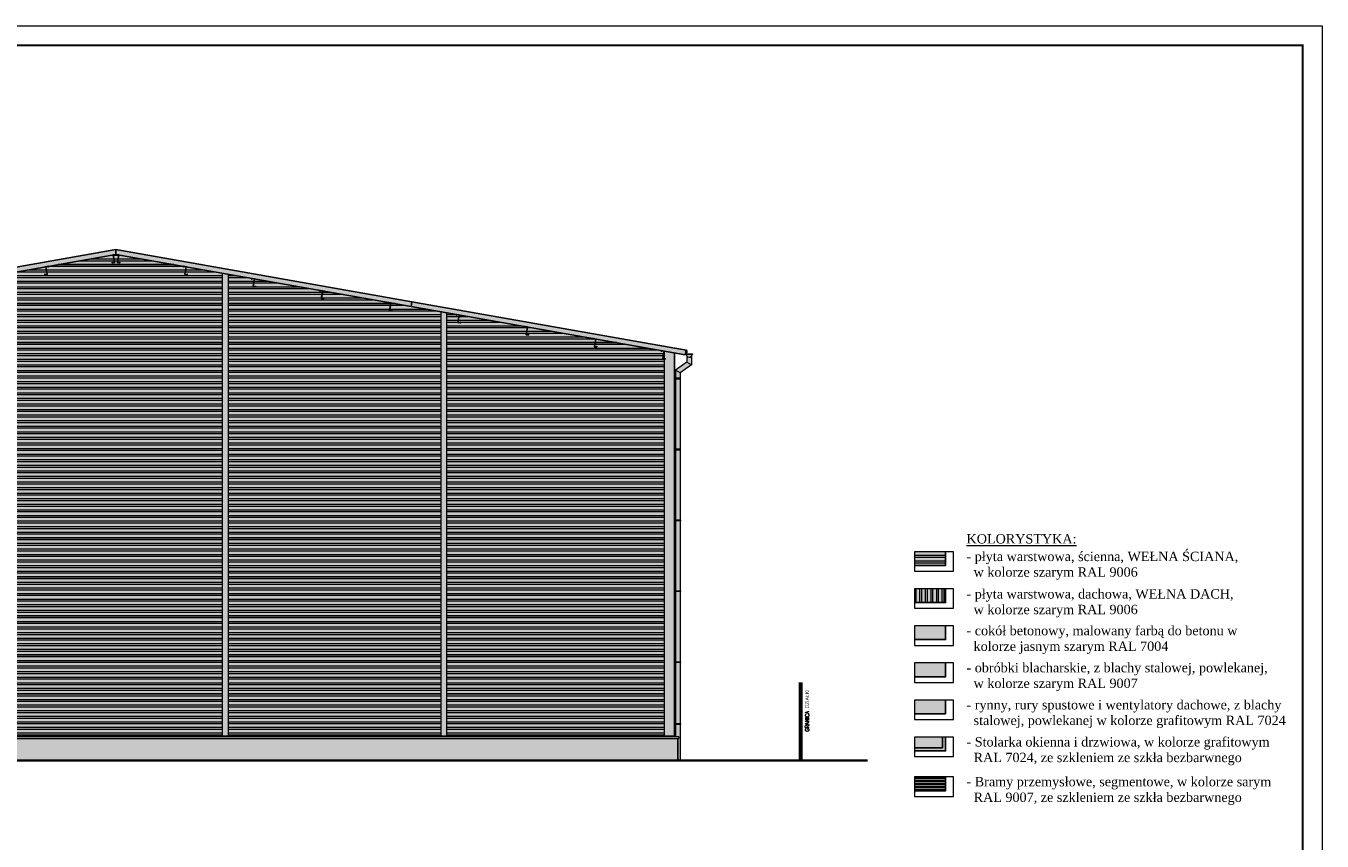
# Model space of a CAD drawing. Header units: millimetres. Extents: x 16720 to 74016, y 25810 to 81213.
# Tile 233 of 256: x 37749 to 41071, y 45948 to 48036. Entities that reach past the tile are written whole.
import ezdxf

# ---------------------------------------------------------------- set-up
doc = ezdxf.new("R2010")
doc.units = ezdxf.units.MM
for name, color, linetype, lineweight in [('_HATCH', 157, 'Continuous', 5), ('_L_GRANICA DZIAŁKI', 10, 'Continuous', 25), ('_OBRÓBKA BLACHARSKA', 182, 'Continuous', 13), ('_OPISY', 110, 'Continuous', 9), ('_RAMKA', 212, 'Continuous', 9), ('_WIDOKOWE', 252, 'Continuous', 9), ('_ZIEMIA', 98, 'Continuous', 35), ('_ŚREDNIE', 90, 'Continuous', 25)]:
    doc.layers.add(name, color=color, linetype=linetype, lineweight=lineweight)
doc.layers.add('HATCH', color=7, linetype='Continuous')
doc.styles.get("Standard").update_dxf_attribs({"font": 'arial.ttf'})

msp = doc.modelspace()

# ---------------------------------------------------------------- hatches: boundary and pattern name
at = {"layer": '_HATCH'}
h = msp.add_hatch(color=253, dxfattribs=at)
h.dxf.hatch_style = 1
h.paths.add_polyline_path([(36520.2, 47193.4), (36548.1, 47198.3), (36573.1, 47202.7), (36574.8, 47203), (36580.9, 47204.1), (36696.7, 47224.5), (36749.8, 47233.8), (36755.9, 47234.9), (36924.8, 47264.7), (36930.9, 47265.8), (37099.9, 47295.6), (37106, 47296.6), (37132.1, 47301.3), (37223.4, 47317.4), (37221.3, 47329.2), (36518.1, 47205.2), (36520, 47194.3)])
h.paths.add_polyline_path([(37692.1, 47400), (37800, 47419), (37806.1, 47420.1), (37831, 47424.5), (37972.8, 47449.5), (37978.9, 47450.6), (37979.6, 47450.7), (37979.6, 47462.9), (37221.3, 47329.2), (37223.4, 47317.4), (37263.8, 47324.5), (37274.9, 47326.4), (37281, 47327.5), (37449.9, 47357.3), (37456, 47358.4), (37625, 47388.2), (37631.1, 47389.2)])
h.paths.add_polyline_path([(38159.3, 47419), (38267.1, 47400), (38328.2, 47389.2), (38334.3, 47388.2), (38503.2, 47358.4), (38509.4, 47357.3), (38678.3, 47327.5), (38684.4, 47326.4), (38695.4, 47324.5), (38735.9, 47317.4), (38737.9, 47329.2), (37979.6, 47462.9), (37979.6, 47450.7), (37980.3, 47450.6), (37986.4, 47449.5), (38128.3, 47424.5), (38153.2, 47420.1)])
h.paths.add_polyline_path([(38827.1, 47301.3), (38853.3, 47296.6), (38859.4, 47295.6), (39028.3, 47265.8), (39034.4, 47264.7), (39203.4, 47234.9), (39209.5, 47233.8), (39262.6, 47224.5), (39378.4, 47204.1), (39384.5, 47203), (39386.1, 47202.7), (39411.1, 47198.3), (39439.1, 47193.4), (39439.2, 47194.3), (39441.1, 47205.2), (38737.9, 47329.2), (38735.9, 47317.4)])
h = msp.add_hatch(dxfattribs=at)
h.set_pattern_fill('ANSI32', color=250, scale=1.5, angle=135)
h.paths.add_polyline_path([(36573.1, 46216.5), (37132.1, 46216.5), (37132.1, 47301.3), (37106, 47296.6), (37099.9, 47295.6), (36930.9, 47265.8), (36924.8, 47264.7), (36755.9, 47234.9), (36749.8, 47233.8), (36580.9, 47204.1), (36574.8, 47203), (36577.7, 47183.4), (36573.1, 47182.6)])
h.paths.add_polyline_path([(37223.4, 47317.4), (37147.1, 47303.9), (37147.1, 46216.5), (37692.1, 46216.5), (37692.1, 47400), (37631.1, 47389.2), (37625, 47388.2), (37456, 47358.4), (37449.9, 47357.3), (37281, 47327.5), (37274.9, 47326.4)])
h.paths.add_polyline_path([(37972.8, 47449.5), (37806.1, 47420.1), (37800, 47419), (37707.1, 47402.6), (37707.1, 46216.5), (38252.1, 46216.5), (38252.1, 47402.6), (38159.3, 47419), (38153.2, 47420.1), (37986.4, 47449.5), (37980.3, 47450.6), (37979.7, 47448.5), (37978.9, 47450.6)])
h.paths.add_polyline_path([(38735.9, 47317.4), (38684.4, 47326.4), (38678.3, 47327.5), (38509.4, 47357.3), (38503.2, 47358.4), (38334.3, 47388.2), (38328.2, 47389.2), (38267.1, 47400), (38267.1, 46216.5), (38812.1, 46216.5), (38812.1, 47303.9)])
h.paths.add_polyline_path([(39386.1, 47182.6), (39381.6, 47183.4), (39384.7, 47202.6), (39378.4, 47204.1), (39209.5, 47233.8), (39203.4, 47234.9), (39034.4, 47264.7), (39028.3, 47265.8), (38859.4, 47295.6), (38853.3, 47296.6), (38827.1, 47301.3), (38827.1, 46216.5), (39386.1, 46216.5)])
h.paths.add_polyline_path([(39386.1, 47202.7), (39384.5, 47203, -0.414214), (39384.7, 47202.6), (39381.4, 47183.6, 0.414214), (39381.6, 47183.4), (39386.1, 47182.6)])
h.paths.add_polyline_path([(36573.1, 47202.7), (36573.1, 47182.6), (36577.7, 47183.4, 0.414214), (36577.9, 47183.6), (36574.5, 47202.6, -0.414214), (36574.8, 47203)])
h = msp.add_hatch(color=253, dxfattribs=at)
h.dxf.hatch_style = 1
h.paths.add_polyline_path([(36573.1, 46216.5), (37132.1, 46216.5), (37132.1, 47301.3), (37106, 47296.6), (37099.9, 47295.6), (36930.9, 47265.8), (36924.8, 47264.7), (36755.9, 47234.9), (36749.8, 47233.8), (36580.9, 47204.1), (36574.8, 47203), (36577.7, 47183.4), (36573.1, 47182.6)])
h.paths.add_polyline_path([(37223.4, 47317.4), (37147.1, 47303.9), (37147.1, 46216.5), (37692.1, 46216.5), (37692.1, 47400), (37631.1, 47389.2), (37625, 47388.2), (37456, 47358.4), (37449.9, 47357.3), (37281, 47327.5), (37274.9, 47326.4)])
h.paths.add_polyline_path([(37972.8, 47449.5), (37806.1, 47420.1), (37800, 47419), (37707.1, 47402.6), (37707.1, 46216.5), (38252.1, 46216.5), (38252.1, 47402.6), (38159.3, 47419), (38153.2, 47420.1), (37986.4, 47449.5), (37980.3, 47450.6), (37979.7, 47448.5), (37978.9, 47450.6)])
h.paths.add_polyline_path([(38735.9, 47317.4), (38684.4, 47326.4), (38678.3, 47327.5), (38509.4, 47357.3), (38503.2, 47358.4), (38334.3, 47388.2), (38328.2, 47389.2), (38267.1, 47400), (38267.1, 46216.5), (38812.1, 46216.5), (38812.1, 47303.9)])
h.paths.add_polyline_path([(39386.1, 47182.6), (39381.6, 47183.4), (39384.7, 47202.6), (39378.4, 47204.1), (39209.5, 47233.8), (39203.4, 47234.9), (39034.4, 47264.7), (39028.3, 47265.8), (38859.4, 47295.6), (38853.3, 47296.6), (38827.1, 47301.3), (38827.1, 46216.5), (39386.1, 46216.5)])
h.paths.add_polyline_path([(39386.1, 47202.7), (39384.5, 47203, -0.414214), (39384.7, 47202.6), (39381.4, 47183.6, 0.414214), (39381.6, 47183.4), (39386.1, 47182.6)])
h.paths.add_polyline_path([(36573.1, 47202.7), (36573.1, 47182.6), (36577.7, 47183.4, 0.414214), (36577.9, 47183.6), (36574.5, 47202.6, -0.414214), (36574.8, 47203)])
h = msp.add_hatch(color=253, dxfattribs=at)
h.dxf.hatch_style = 1
h.paths.add_polyline_path([(40106.2, 46653.7), (40106.2, 46688.9), (40026.6, 46688.9), (40026.6, 46653.7)])
h = msp.add_hatch(dxfattribs=at)
h.set_pattern_fill('ANSI32', color=250, scale=1.5, angle=135)
h.set_pattern_definition([(180, (9520.503, 11856.298), (-2e-15, -14.2875), []), (180, (9515.74, 11861.061), (-2e-15, -14.2875), [])])
h.paths.add_polyline_path([(40106.2, 46653.7), (40106.2, 46688.9), (40026.6, 46688.9), (40026.6, 46653.7)])
h = msp.add_hatch(color=253, dxfattribs=at)
h.dxf.hatch_style = 1
h.paths.add_polyline_path([(40106.2, 46558.7), (40106.2, 46593.9), (40026.6, 46593.9), (40026.6, 46558.7)])
h = msp.add_hatch(dxfattribs=at)
h.set_pattern_fill('ANSI32', color=250, scale=1.5, angle=45)
h.set_pattern_definition([(90, (17423.528, 36846.745), (-14.2875, 9e-16), []), (90, (17428.29, 36851.507), (-14.2875, 9e-16), [])])
h.paths.add_polyline_path([(40106.2, 46558.7), (40106.2, 46593.9), (40026.6, 46593.9), (40026.6, 46558.7)])
at = {"layer": '_HATCH', "true_color": 0xe8e8e8}
h = msp.add_hatch(color=254, dxfattribs=at)
h.dxf.hatch_style = 1
h.paths.add_polyline_path([(40106.2, 46463.7), (40106.2, 46498.9), (40026.6, 46498.9), (40026.6, 46463.7)])
h = msp.add_hatch(color=254, dxfattribs=at)
h.dxf.hatch_style = 1
h.paths.add_polyline_path([(36539.6, 46209.5), (36539.6, 46154.5), (39419.6, 46154.5), (39419.6, 46209.5)])
at = {"layer": '_HATCH', "transparency": 33554559}
h = msp.add_hatch(color=151, dxfattribs=at)
h.dxf.hatch_style = 1
h.paths.add_polyline_path([(40098.2, 46186.7), (40098.2, 46213.9), (40026.6, 46213.9), (40026.6, 46186.7)])
at = {"layer": '_HATCH'}
h = msp.add_hatch(dxfattribs=at)
h.set_pattern_fill('ANSI32', color=250, scale=0.8, angle=135)
h.set_pattern_definition([(180, (42651.194, 51990.263), (-9e-16, -7.62), []), (180, (42648.654, 51992.803), (-9e-16, -7.62), [])])
h.paths.add_polyline_path([(40106.2, 46076.7), (40106.2, 46111.9), (40026.6, 46111.9), (40026.6, 46076.7)])
at = {"layer": 'HATCH'}
h = msp.add_hatch(color=8, dxfattribs=at)
h.dxf.hatch_style = 1
h.paths.add_polyline_path([(36536.6, 46214.5), (36537.8, 46209.5), (36539.6, 46209.5), (39419.6, 46209.5), (39421.5, 46209.5), (39422.6, 46214.5), (39414.1, 46216), (39411.1, 46216.5), (39386.1, 46216.5), (38827.1, 46216.5), (38812.1, 46216.5), (38267.1, 46216.5), (38252.1, 46216.5), (37707.1, 46216.5), (37692.1, 46216.5), (37147.1, 46216.5), (37132.1, 46216.5), (36573.1, 46216.5), (36548.1, 46216.5), (36545.1, 46216)])
h.paths.add_polyline_path([(39386.1, 47182.6), (39386.1, 46216.5), (39411.1, 46216.5), (39411.1, 46247.7), (39411.1, 46406), (39411.1, 46587.7), (39411.1, 46769.4), (39411.1, 46951), (39411.1, 47132.7), (39411.1, 47198.3), (39386.1, 47202.7)])
h.paths.add_polyline_path([(38812.1, 47303.9), (38812.1, 46216.5), (38827.1, 46216.5), (38827.1, 47301.3)])
h.paths.add_polyline_path([(38252.1, 46216.5), (38267.1, 46216.5), (38267.1, 47400), (38252.1, 47402.6)])
h.paths.add_polyline_path([(37692.1, 47400), (37692.1, 46216.5), (37707.1, 46216.5), (37707.1, 47402.6)])
h.paths.add_polyline_path([(37132.1, 46216.5), (37147.1, 46216.5), (37147.1, 47303.9), (37132.1, 47301.3)])
h.paths.add_polyline_path([(36548.1, 47198.3), (36548.1, 47132.7), (36548.1, 46951), (36548.1, 46769.4), (36548.1, 46587.7), (36548.1, 46554.5), (36548.1, 46406), (36548.1, 46247.7), (36548.1, 46216.5), (36573.1, 46216.5), (36573.1, 47182.6), (36573.1, 47202.7)])
h = msp.add_hatch(color=250, dxfattribs=at)
h.dxf.hatch_style = 1
h.paths.add_polyline_path([(39426.1, 46214.5), (39426.1, 46174.5), (39426.1, 46154.5), (39419.6, 46154.5), (39419.6, 46209.5), (39421.5, 46209.5), (39422.6, 46214.5), (39414.1, 46216), (39414.1, 46246.7), (39426.1, 46246.7)])
h.paths.add_polyline_path([(39414.1, 46247.7), (39413.1, 46247.7), (39413.1, 46248.7), (39414.1, 46248.7)])
h.paths.add_polyline_path([(39414.1, 46246.7), (39413.1, 46246.7), (39413.1, 46247.7), (39414.1, 46247.7)])
h.paths.add_polyline_path([(39426.1, 46246.7), (39414.1, 46246.7), (39414.1, 46247.7), (39414.1, 46248.7), (39426.1, 46248.7)])
h.paths.add_polyline_path([(39426.1, 46248.7), (39427.1, 46248.7), (39427.1, 46246.7), (39426.1, 46246.7)])
h.paths.add_polyline_path([(39426.1, 46248.7), (39414.1, 46248.7), (39414.1, 46405), (39426.1, 46405)])
h.paths.add_polyline_path([(39414.1, 46406), (39413.1, 46406), (39413.1, 46407), (39414.1, 46407)])
h.paths.add_polyline_path([(39414.1, 46405), (39413.1, 46405), (39413.1, 46406), (39414.1, 46406)])
h.paths.add_polyline_path([(39426.1, 46405), (39414.1, 46405), (39414.1, 46406), (39414.1, 46407), (39426.1, 46407)])
h.paths.add_polyline_path([(39427.1, 46407), (39427.1, 46405), (39426.1, 46405), (39426.1, 46407)])
h.paths.add_polyline_path([(39426.1, 46553.5), (39426.1, 46407), (39414.1, 46407), (39414.1, 46554.2), (39414.1, 46586.7), (39426.1, 46586.7)])
h.paths.add_polyline_path([(39414.1, 46586.7), (39413.1, 46586.7), (39413.1, 46587.7), (39414.1, 46587.7)])
h.paths.add_polyline_path([(39414.1, 46587.7), (39413.1, 46587.7), (39413.1, 46588.7), (39414.1, 46588.7)])
h.paths.add_polyline_path([(39426.1, 46586.7), (39414.1, 46586.7), (39414.1, 46587.7), (39414.1, 46588.7), (39426.1, 46588.7)])
h.paths.add_polyline_path([(39427.1, 46588.7), (39427.1, 46586.7), (39426.1, 46586.7), (39426.1, 46588.7)])
h.paths.add_polyline_path([(39426.1, 46588.7), (39414.1, 46588.7), (39414.1, 46768.4), (39426.1, 46768.4)])
h.paths.add_polyline_path([(39414.1, 46769.4), (39413.1, 46769.4), (39413.1, 46770.4), (39414.1, 46770.4)])
h.paths.add_polyline_path([(39414.1, 46768.4), (39413.1, 46768.4), (39413.1, 46769.4), (39414.1, 46769.4)])
h.paths.add_polyline_path([(39426.1, 46768.4), (39414.1, 46768.4), (39414.1, 46769.4), (39414.1, 46770.4), (39426.1, 46770.4)])
h.paths.add_polyline_path([(39427.1, 46770.4), (39427.1, 46768.4), (39426.1, 46768.4), (39426.1, 46770.4)])
h.paths.add_polyline_path([(39426.1, 46770.4), (39414.1, 46770.4), (39414.1, 46950), (39426.1, 46950)])
h.paths.add_polyline_path([(39414.1, 46951), (39413.1, 46951), (39413.1, 46952), (39414.1, 46952)])
h.paths.add_polyline_path([(39414.1, 46950), (39413.1, 46950), (39413.1, 46951), (39414.1, 46951)])
h.paths.add_polyline_path([(39426.1, 46950), (39414.1, 46950), (39414.1, 46951), (39414.1, 46952), (39426.1, 46952)])
h.paths.add_polyline_path([(39426.1, 46952), (39427.1, 46952), (39427.1, 46950), (39426.1, 46950)])
h.paths.add_polyline_path([(39426.1, 46952), (39414.1, 46952), (39414.1, 47131.7), (39426.1, 47131.7)])
h.paths.add_polyline_path([(39413.1, 47133.7), (39414.1, 47133.7), (39414.1, 47132.7), (39413.1, 47132.7)])
h.paths.add_polyline_path([(39413.1, 47131.7), (39413.1, 47132.7), (39414.1, 47132.7), (39414.1, 47131.7)])
h.paths.add_polyline_path([(39414.1, 47133.7), (39426.1, 47133.7), (39426.1, 47131.7), (39414.1, 47131.7), (39414.1, 47132.7)])
h.paths.add_polyline_path([(39427.1, 47133.7), (39427.1, 47131.7), (39426.1, 47131.7), (39426.1, 47133.7)])
h.paths.add_polyline_path([(39426.1, 47133.7), (39414.1, 47133.7), (39414.1, 47154.4), (39426.1, 47147.4)])
h.paths.add_polyline_path([(39426.1, 47147.4), (39414.1, 47154.4), (39442.6, 47174.4), (39454.6, 47167.4)])
h.paths.add_polyline_path([(39454.6, 47167.4), (39442.6, 47174.4), (39442.6, 47190.5, 0.500754), (39454.6, 47190)])
h.paths.add_polyline_path([(39441.3, 47194.3), (39456.3, 47194.3, -0.159676), (39454.6, 47190, -0.500754), (39442.6, 47190.5, -0.136583)])
h.paths.add_polyline_path([(39441.3, 47194.8), (39441.3, 47195.6), (39456.8, 47195.6, -1.085572), (39456.8, 47194.3), (39456.3, 47194.3), (39441.3, 47194.3, -0.013533)])
h = msp.add_hatch(color=8, dxfattribs=at)
h.dxf.hatch_style = 1
h.paths.add_polyline_path([(40106.2, 46368.7), (40106.2, 46403.9), (40026.6, 46403.9), (40026.6, 46368.7)])
h = msp.add_hatch(color=250, dxfattribs=at)
h.dxf.hatch_style = 1
h.paths.add_polyline_path([(40106.2, 46273.7), (40106.2, 46308.9), (40026.6, 46308.9), (40026.6, 46273.7)])
h = msp.add_hatch(color=250, dxfattribs=at)
h.dxf.hatch_style = 1
h.paths.add_polyline_path([(40106.2, 46178.7), (40106.2, 46213.9), (40098.2, 46213.9), (40098.2, 46186.7), (40026.6, 46186.7), (40026.6, 46178.7)])
h = msp.add_hatch(color=252, dxfattribs=at)
h.dxf.hatch_style = 1
h.paths.add_polyline_path([(40106.2, 46076.7), (40106.2, 46111.9), (40026.6, 46111.9), (40026.6, 46076.7)])

# ---------------------------------------------------------------- linework, layer by layer
at = {"layer": '_L_GRANICA DZIAŁKI', "color": 6, "ltscale": 70, "const_width": 10}
msp.add_lwpolyline([(39734.8, 46354.5), (39734.8, 46154.5)], dxfattribs=at)
at = {"layer": '_OBRÓBKA BLACHARSKA', "color": 0}
for p, q in [((38252.1, 47402.2), (38252.1, 46216.5)), ((38267.1, 47400.4), (38267.1, 46216.5)), ((38812.1, 47303.5), (38812.1, 46216.5)), ((38827.1, 47301.7), (38827.1, 46216.5)), ((39386.1, 46216.5), (39386.1, 47202.7)), ((39442.6, 47190.5), (39442.6, 47174.4)), ((39454.6, 47190), (39454.6, 47167.4)), ((39442.6, 47174.4), (39414.1, 47154.4)), ((39414.1, 47154.4), (39414.1, 46216)), ((39426.1, 47147.4), (39414.1, 47154.4)), ((39454.6, 47167.4), (39426.1, 47147.4)), ((39442.6, 47174.4), (39454.6, 47167.4)), ((39414.1, 47132.7), (39411.1, 47132.7)), ((39426.1, 47147.4), (39426.1, 46154.5)), ((39414.1, 46951), (39411.1, 46951)), ((39414.1, 46769.4), (39411.1, 46769.4)), ((39414.1, 46587.7), (39411.1, 46587.7)), ((39414.1, 46406), (39411.1, 46406)), ((39414.1, 46247.7), (39411.1, 46247.7)), ((39422.6, 46214.5), (36536.6, 46214.5)), ((39421.5, 46209.5), (36537.8, 46209.5)), ((39410.8, 46216.5), (36548.1, 46216.5))]:
    msp.add_line(p, q, dxfattribs=at)
for points in [[(39418, 47209.7), (39441.3, 47205.5), (39441.3, 47194.8, 0.973295), (39456.3, 47194.3)], [(39441.4, 47195.6), (39456.8, 47195.6, -1.085572), (39456.8, 47194.3), (39439.2, 47194.3)]]:
    msp.add_lwpolyline(points, format="xyb", dxfattribs=at)
for points in [[(39422.2, 47209.3), (39442.1, 47205.7), (39444, 47199.2), (39442.1, 47200.5)], [(39411.1, 46216.5), (39422.6, 46214.5), (39421.5, 46209.5)]]:
    msp.add_lwpolyline(points, dxfattribs=at)
for points in [[(39427.1, 47133.7), (39413.1, 47133.7), (39413.1, 47131.7), (39427.1, 47131.7)], [(39427.1, 46952), (39413.1, 46952), (39413.1, 46950), (39427.1, 46950)], [(39427.1, 46768.4), (39413.1, 46768.4), (39413.1, 46770.4), (39427.1, 46770.4)], [(39427.1, 46586.7), (39413.1, 46586.7), (39413.1, 46588.7), (39427.1, 46588.7)], [(39427.1, 46405), (39413.1, 46405), (39413.1, 46407), (39427.1, 46407)], [(39427.1, 46246.7), (39413.1, 46246.7), (39413.1, 46248.7), (39427.1, 46248.7)]]:
    msp.add_lwpolyline(points, close=True, dxfattribs=at)
at = {"layer": '_OPISY', "color": 0, "ltscale": 0.2}
for points in [[(40026.6, 46638.9), (40126.6, 46638.9), (40126.6, 46688.9), (40026.6, 46688.9)], [(40026.6, 46543.9), (40126.6, 46543.9), (40126.6, 46593.9), (40026.6, 46593.9)], [(40026.6, 46448.9), (40126.6, 46448.9), (40126.6, 46498.9), (40026.6, 46498.9)], [(40026.6, 46353.9), (40126.6, 46353.9), (40126.6, 46403.9), (40026.6, 46403.9)], [(40026.6, 46258.9), (40126.6, 46258.9), (40126.6, 46308.9), (40026.6, 46308.9)], [(40026.6, 46163.9), (40126.6, 46163.9), (40126.6, 46213.9), (40026.6, 46213.9)], [(40026.6, 46061.9), (40126.6, 46061.9), (40126.6, 46111.9), (40026.6, 46111.9)]]:
    msp.add_lwpolyline(points, close=True, dxfattribs=at)
at = {"layer": '_RAMKA', "color": 0}
msp.add_lwpolyline([(30071.5, 48035.8), (41071.5, 48035.8), (41071.5, 43835.8), (30071.5, 43835.8)], close=True, dxfattribs=at)
at = {"layer": '_RAMKA', "color": 0, "const_width": 5}
msp.add_lwpolyline([(30121.5, 47985.8), (41021.5, 47985.8), (41021.5, 43885.8), (30271.5, 43885.8), (30271.5, 46805.8), (30121.5, 46805.8)], close=True, dxfattribs=at)
at = {"layer": '_WIDOKOWE', "color": 0}
for p, q in [((38128.3, 47424.5), (37831, 47424.5)), ((38252.1, 47324.5), (37707.1, 47324.5)), ((38695.4, 47324.5), (38267.1, 47324.5)), ((38252.1, 47224.5), (37707.1, 47224.5)), ((38812.1, 47224.5), (38267.1, 47224.5)), ((39262.6, 47224.5), (38827.1, 47224.5)), ((38252.1, 47124.5), (37707.1, 47124.5)), ((38812.1, 47124.5), (38267.1, 47124.5)), ((39386.1, 47124.5), (38827.1, 47124.5)), ((38252.1, 47024.5), (37707.1, 47024.5)), ((38812.1, 47024.5), (38267.1, 47024.5)), ((39386.1, 47024.5), (38827.1, 47024.5)), ((38252.1, 46924.5), (37707.1, 46924.5)), ((38812.1, 46924.5), (38267.1, 46924.5)), ((39386.1, 46924.5), (38827.1, 46924.5)), ((38252.1, 46824.5), (37707.1, 46824.5)), ((38812.1, 46824.5), (38267.1, 46824.5)), ((39386.1, 46824.5), (38827.1, 46824.5)), ((38252.1, 46724.5), (37707.1, 46724.5)), ((38812.1, 46724.5), (38267.1, 46724.5)), ((39386.1, 46724.5), (38827.1, 46724.5)), ((38252.1, 46624.5), (37707.1, 46624.5)), ((38812.1, 46624.5), (38267.1, 46624.5)), ((39386.1, 46624.5), (38827.1, 46624.5)), ((38252.1, 46524.5), (37707.1, 46524.5)), ((38812.1, 46524.5), (38267.1, 46524.5)), ((39386.1, 46524.5), (38827.1, 46524.5)), ((38252.1, 46424.5), (37707.1, 46424.5)), ((38812.1, 46424.5), (38267.1, 46424.5)), ((39386.1, 46424.5), (38827.1, 46424.5)), ((38252.1, 46324.5), (37707.1, 46324.5)), ((38812.1, 46324.5), (38267.1, 46324.5)), ((39386.1, 46324.5), (38827.1, 46324.5))]:
    msp.add_line(p, q, dxfattribs=at)
at = {"layer": '_ZIEMIA'}
msp.add_line((34772.9, 46154.5), (39906.2, 46154.5), dxfattribs=at)
at = {"layer": '_ŚREDNIE', "color": 0}
for p, q in [((39411.1, 46216.5), (39411.1, 47198.3)), ((39419.6, 46154.5), (39419.6, 46209.5))]:
    msp.add_line(p, q, dxfattribs=at)
for points in [[(37979.6, 47462.9), (37221.3, 47329.2), (37223.4, 47317.4), (37979.6, 47450.7)], [(37979.6, 47462.9), (38737.9, 47329.2), (38735.9, 47317.4), (37979.6, 47450.7)], [(38737.9, 47329.2), (39441.1, 47205.2), (39439.1, 47193.4), (38735.9, 47317.4)]]:
    msp.add_lwpolyline(points, close=True, dxfattribs=at)
for points in [[(37969.9, 47430.9), (37970.2, 47429, 0.36397), (37970.5, 47428.8), (37975.9, 47429.7, 0.414214), (37976.2, 47430.1), (37972.8, 47449.1, -0.414214), (37973, 47449.3), (37978.9, 47450.4, -0.414214), (37979.1, 47450.2), (37979.4, 47448.4), (37979.6, 47448.5), (37979.3, 47450.3, 0.414203), (37978.9, 47450.6), (37972.8, 47449.5, 0.414214), (37972.6, 47449.1), (37975.9, 47430.1, -0.414214), (37975.8, 47429.9), (37970.6, 47429, -0.414214), (37970.4, 47429.2), (37970.1, 47430.9), (37969.9, 47430.9)], [(37989.4, 47430.9), (37989.1, 47429, -0.36397), (37988.8, 47428.8), (37983.4, 47429.7, -0.414214), (37983.1, 47430.1), (37986.5, 47449.1, 0.414214), (37986.3, 47449.3), (37980.4, 47450.4, 0.414214), (37980.2, 47450.2), (37979.9, 47448.4), (37979.7, 47448.5), (37980, 47450.3, -0.414203), (37980.3, 47450.6), (37986.4, 47449.5, -0.414214), (37986.7, 47449.1), (37983.3, 47430.1, 0.414214), (37983.5, 47429.9), (37988.7, 47429, 0.414214), (37988.9, 47429.2), (37989.2, 47430.9), (37989.4, 47430.9)], [(37797, 47400.4), (37797.4, 47398.5, 0.36397), (37797.6, 47398.3), (37803.1, 47399.3, 0.414214), (37803.3, 47399.6), (37800, 47418.6, -0.414214), (37800.1, 47418.8), (37806, 47419.9, -0.414214), (37806.3, 47419.7), (37806.6, 47417.9), (37806.8, 47418), (37806.4, 47419.9, 0.414203), (37806.1, 47420.1), (37800, 47419, 0.414214), (37799.7, 47418.7), (37803.1, 47399.7, -0.414214), (37802.9, 47399.4), (37797.8, 47398.5, -0.414214), (37797.5, 47398.7), (37797.2, 47400.5), (37797, 47400.4)], [(38162.3, 47400.4), (38161.9, 47398.5, -0.36397), (38161.6, 47398.3), (38156.2, 47399.3, -0.414214), (38156, 47399.6), (38159.3, 47418.6, 0.414214), (38159.2, 47418.8), (38153.2, 47419.9, 0.414214), (38153, 47419.7), (38152.7, 47417.9), (38152.5, 47418), (38152.8, 47419.9, -0.414203), (38153.2, 47420.1), (38159.3, 47419, -0.414214), (38159.5, 47418.7), (38156.2, 47399.7, 0.414214), (38156.3, 47399.4), (38161.5, 47398.5, 0.414214), (38161.7, 47398.7), (38162.1, 47400.5), (38162.3, 47400.4)], [(38337.3, 47369.6), (38337, 47367.7, -0.36397), (38336.7, 47367.4), (38331.2, 47368.4, -0.414214), (38331, 47368.7), (38334.3, 47387.7, 0.414214), (38334.2, 47388), (38328.3, 47389, 0.414214), (38328, 47388.9), (38327.7, 47387.1), (38327.5, 47387.1), (38327.9, 47389, -0.414203), (38328.2, 47389.2), (38334.3, 47388.2, -0.414214), (38334.6, 47387.8), (38331.2, 47368.8, 0.414214), (38331.4, 47368.6), (38336.5, 47367.7, 0.414214), (38336.8, 47367.8), (38337.1, 47369.6), (38337.3, 47369.6)], [(38512.3, 47338.7), (38512, 47336.8, -0.36397), (38511.7, 47336.6), (38506.3, 47337.5, -0.414214), (38506, 47337.9), (38509.4, 47356.9, 0.414214), (38509.2, 47357.1), (38503.3, 47358.2, 0.414214), (38503.1, 47358), (38502.8, 47356.2), (38502.6, 47356.3), (38502.9, 47358.1, -0.414203), (38503.2, 47358.4), (38509.4, 47357.3, -0.414214), (38509.6, 47356.9), (38506.2, 47337.9, 0.414214), (38506.4, 47337.7), (38511.6, 47336.8, 0.414214), (38511.8, 47337), (38512.1, 47338.7), (38512.3, 47338.7)], [(38687.3, 47307.8), (38687, 47306, -0.36397), (38686.7, 47305.7), (38681.3, 47306.7, -0.414214), (38681.1, 47307), (38684.4, 47326, 0.414214), (38684.2, 47326.3), (38678.3, 47327.3, 0.414214), (38678.1, 47327.1), (38677.8, 47325.4), (38677.6, 47325.4), (38677.9, 47327.3, -0.414203), (38678.3, 47327.5), (38684.4, 47326.4, -0.414214), (38684.6, 47326.1), (38681.3, 47307.1, 0.414214), (38681.4, 47306.8), (38686.6, 47305.9, 0.414214), (38686.8, 47306.1), (38687.1, 47307.9), (38687.3, 47307.8)], [(38862.4, 47277), (38862, 47275.1, -0.36397), (38861.8, 47274.9), (38856.3, 47275.8, -0.414214), (38856.1, 47276.1), (38859.4, 47295.2, 0.414214), (38859.3, 47295.4), (38853.4, 47296.4, 0.414214), (38853.1, 47296.3), (38852.8, 47294.5), (38852.6, 47294.5), (38853, 47296.4, -0.414203), (38853.3, 47296.6), (38859.4, 47295.6, -0.414214), (38859.7, 47295.2), (38856.3, 47276.2, 0.414214), (38856.5, 47276), (38861.6, 47275.1, 0.414214), (38861.9, 47275.2), (38862.2, 47277), (38862.4, 47277)], [(39037.4, 47246.1), (39037.1, 47244.2, -0.36397), (39036.8, 47244), (39031.4, 47244.9, -0.414214), (39031.1, 47245.3), (39034.5, 47264.3, 0.414214), (39034.3, 47264.5), (39028.4, 47265.6, 0.414214), (39028.2, 47265.4), (39027.9, 47263.6), (39027.7, 47263.7), (39028, 47265.5, -0.414203), (39028.3, 47265.8), (39034.4, 47264.7, -0.414214), (39034.7, 47264.4), (39031.3, 47245.4, 0.414214), (39031.5, 47245.1), (39036.7, 47244.2, 0.414214), (39036.9, 47244.4), (39037.2, 47246.1), (39037.4, 47246.1)], [(39212.4, 47215.2), (39212.1, 47213.4, -0.36397), (39211.8, 47213.1), (39206.4, 47214.1, -0.414214), (39206.2, 47214.4), (39209.5, 47233.4, 0.414214), (39209.3, 47233.7), (39203.4, 47234.7, 0.414214), (39203.2, 47234.5), (39202.9, 47232.8), (39202.7, 47232.8), (39203, 47234.7, -0.414203), (39203.4, 47234.9), (39209.5, 47233.8, -0.414214), (39209.7, 47233.5), (39206.4, 47214.5, 0.414214), (39206.5, 47214.3), (39211.7, 47213.3, 0.414214), (39211.9, 47213.5), (39212.2, 47215.3), (39212.4, 47215.2)], [(39387.5, 47184.4), (39387.1, 47182.5, -0.36397), (39386.8, 47182.3), (39381.4, 47183.2, -0.414214), (39381.2, 47183.6), (39384.5, 47202.6, 0.414214), (39384.4, 47202.8), (39378.5, 47203.8, 0.414214), (39378.2, 47203.7), (39377.9, 47201.9), (39377.7, 47201.9), (39378.1, 47203.8, -0.414203), (39378.4, 47204.1), (39384.5, 47203, -0.414214), (39384.7, 47202.6), (39381.4, 47183.6, 0.414214), (39381.6, 47183.4), (39386.7, 47182.5, 0.414214), (39387, 47182.6), (39387.3, 47184.4), (39387.5, 47184.4)]]:
    msp.add_lwpolyline(points, format="xyb", dxfattribs=at)
for points in [[(40026.6, 46653.7), (40106.2, 46653.7), (40106.2, 46688.9)], [(40026.6, 46558.7), (40106.2, 46558.7), (40106.2, 46593.9)], [(40026.6, 46463.7), (40106.2, 46463.7), (40106.2, 46498.9)], [(40026.6, 46368.7), (40106.2, 46368.7), (40106.2, 46403.9)], [(40026.6, 46273.7), (40106.2, 46273.7), (40106.2, 46308.9)], [(40026.6, 46178.7), (40106.2, 46178.7), (40106.2, 46213.9)], [(40026.6, 46186.7), (40098.2, 46186.7), (40098.2, 46213.9)], [(40026.6, 46076.7), (40106.2, 46076.7), (40106.2, 46111.9)]]:
    msp.add_lwpolyline(points, dxfattribs=at)

# ---------------------------------------------------------------- texts
at = {"layer": '_OPISY', "color": 0, "char_height": 20, "attachment_point": 1}
for s, width, insert in [('{\\L\\fTimes New Roman|b0|i0|c238|p18;\\H1.2x;KOLORYSTYKA:}', 571.53, (40160, 46734)), ('{\\fTimes New Roman|b0|i0|c238|p18;\\H1.2x;- płyta warstwowa, ścienna, WEŁNA ŚCIANA, \\P  w kolorze szarym RAL 9006}', 678.65, (40160, 46688.9)), ('{\\fTimes New Roman|b0|i0|c238|p18;\\H1.2x;- płyta warstwowa, dachowa, WEŁNA DACH, \\P  w kolorze szarym RAL 9006}', 678.65, (40160, 46592.9)), ('{\\fTimes New Roman|b0|i0|c238|p18;\\H1.2x;- cokół betonowy, malowany farbą do betonu w \\P  kolorze jasnym szarym RAL 7004}', 678.65, (40160, 46498.9)), ('{\\fTimes New Roman|b0|i0|c238|p18;\\H1.2x;- obróbki blacharskie, z blachy stalowej, powlekanej, \\P  w kolorze szarym RAL 9007}', 763.94, (40160, 46403.9)), ('{\\fTimes New Roman|b0|i0|c238|p18;\\H1.2x;- rynny, rury spustowe i wentylatory dachowe, z blachy \\P  stalowej, powlekanej w kolorze grafitowym RAL 7024}', 821.984, (40160, 46308.9)), ('{\\fTimes New Roman|b0|i0|c238|p18;\\H1.2x;- Stolarka okienna i drzwiowa, w kolorze grafitowym \\P  RAL 7024, ze szkleniem ze szkła bezbarwnego}', 763.94, (40160, 46213.9)), ('{\\fTimes New Roman|b0|i0|c238|p18;\\H1.2x;- Bramy przemysłowe, segmentowe, w kolorze sarym \\P  RAL 9007, ze szkleniem ze szkła bezbarwnego}', 763.94, (40160, 46111.9))]:
    msp.add_mtext_dynamic_manual_height_columns(s, width=width, gutter_width=50, heights=[0], dxfattribs=dict(at, insert=insert))
at = {"layer": '_OPISY', "color": 6, "insert": (39751.4, 46281.7), "char_height": 9.579, "width": 299.326, "attachment_point": 5, "rotation": 89.9988}
msp.add_mtext('{\\Fsimplex|c238;GRANICA DZIAŁKI}', dxfattribs=at)

doc.saveas('drawing.dxf')
